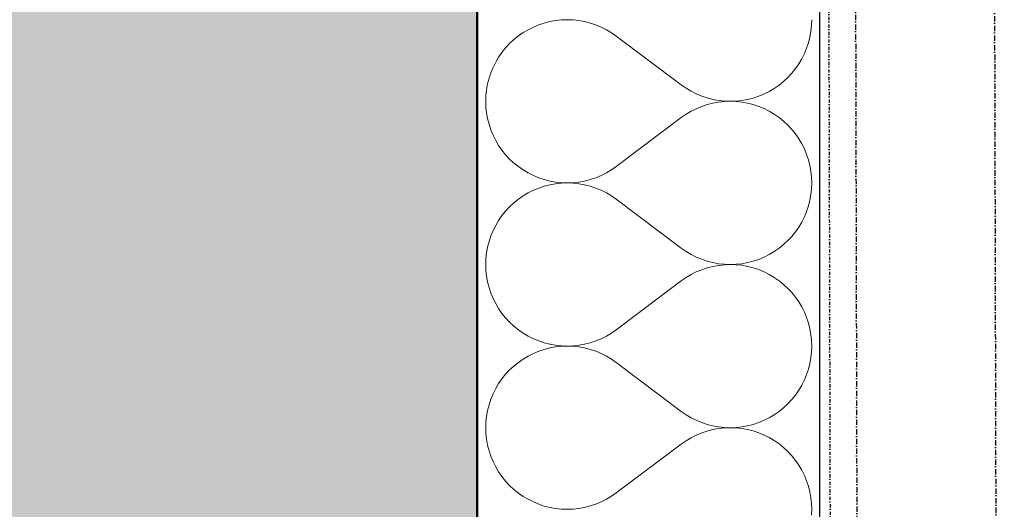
# Model space of a CAD drawing. Header units: millimetres. Extents: x -24674 to 2959, y -2716 to 20653.
# Tile 116 of 161: x -536 to -76, y 5943 to 6171. Entities that reach past the tile are written whole.
import ezdxf

# ---------------------------------------------------------------- set-up
doc = ezdxf.new("R2010")
doc.units = ezdxf.units.MM
doc.header["$MEASUREMENT"] = 0
for name, pattern in [('Wipeout_Contour', [1000, 0, -1000]), ('Čerchovaná M', [4.5, 2.5, -0.85, 0.3, -0.85]), ('Čerchovaná S', [3.5, 1.5, -0.85, 0.3, -0.85])]:
    doc.linetypes.add(name, pattern=pattern)
for name, color, linetype in [('9._POHLED ZÁPADNÍ_1_Nové_Konstrukce - krov', 7, 'Continuous'), ('9._POHLED ZÁPADNÍ_1_Nové_Konstrukce - nosné', 7, 'Continuous'), ('9._POHLED ZÁPADNÍ_1_Nové_Výplně - Povrchové', 7, 'Continuous'), ('9._POHLED ZÁPADNÍ_1_Nové_Výplně – Řezové', 7, 'Continuous'), ('9._POHLED ZÁPADNÍ_1_VÝTAH VAR 1', 7, 'Continuous')]:
    doc.layers.add(name, color=color, linetype=linetype)

# ---------------------------------------------------------------- blocks, each defined once
blk = doc.blocks.new('*X22', base_point=(-27719.5, -6043.99))
at = {"layer": '9._POHLED ZÁPADNÍ_1_Nové_Výplně – Řezové', "color": 21, "linetype": 'Continuous', "lineweight": 20, "true_color": 0xffaaaa}
for p, q in [((-256.93, 6163.81), (-226.46, 6140.95)), ((-256.93, 6102.86), (-226.46, 6125.71)), ((-256.93, 6087.62), (-226.46, 6064.76)), ((-256.93, 6026.67), (-226.46, 6049.52)), ((-256.93, 6011.43), (-226.46, 5988.57)), ((-256.93, 5950.48), (-226.46, 5973.33))]:
    blk.add_line(p, q, dxfattribs=at)
for centre, start, end in [((-279.79, 6133.33), 53.1301, 306.8699), ((-203.6, 6171.43), 233.1301, 0), ((-203.6, 6095.24), 0, 126.8699), ((-279.79, 6057.14), 53.1301, 306.8699), ((-203.6, 6095.24), 233.1301, 0), ((-203.6, 6019.05), 0, 126.8699), ((-279.79, 5980.95), 53.1301, 306.8699), ((-203.6, 6019.05), 233.1301, 0), ((-203.6, 5942.86), 0, 126.8699), ((-203.6, 5942.86), 233.1301, 0)]:
    blk.add_arc(centre, 38.1, start, end, dxfattribs=at)
blk = doc.blocks.new('*X23', base_point=(-27719.5, -6043.99))
at = {"layer": '9._POHLED ZÁPADNÍ_1_Nové_Výplně – Řezové', "color": 21, "linetype": 'Continuous', "lineweight": 20, "true_color": 0xffaaaa}
for p, q in [((-285.19, 6171.04), (-287.87, 6170.56)), ((-282.48, 6171.33), (-285.19, 6171.04)), ((-279.76, 6171.43), (-282.48, 6171.33)), ((-277.05, 6171.33), (-279.76, 6171.43)), ((-274.34, 6171.04), (-277.05, 6171.33)), ((-271.66, 6170.55), (-274.34, 6171.04)), ((-165.6, 6168.71), (-165.5, 6171.43)), ((-298.03, 6166.78), (-300.37, 6165.39)), ((-295.6, 6167.99), (-298.03, 6166.78)), ((-293.08, 6169.03), (-295.6, 6167.99)), ((-290.5, 6169.89), (-293.08, 6169.03)), ((-287.87, 6170.56), (-290.5, 6169.89)), ((-269.03, 6169.88), (-271.66, 6170.55)), ((-266.45, 6169.02), (-269.03, 6169.88)), ((-263.93, 6167.97), (-266.45, 6169.02)), ((-261.5, 6166.75), (-263.93, 6167.97)), ((-259.16, 6165.36), (-261.5, 6166.75)), ((-165.89, 6166), (-165.6, 6168.71)), ((-304.73, 6162.13), (-306.72, 6160.28)), ((-302.61, 6163.84), (-304.73, 6162.13)), ((-300.37, 6165.39), (-302.61, 6163.84)), ((-256.93, 6163.81), (-259.16, 6165.36)), ((-256.93, 6163.81), (-226.46, 6140.95)), ((-167.05, 6160.69), (-166.37, 6163.33)), ((-166.37, 6163.33), (-165.89, 6166)), ((-308.57, 6158.29), (-310.28, 6156.17)), ((-306.72, 6160.28), (-308.57, 6158.29)), ((-168.95, 6155.6), (-167.91, 6158.11)), ((-167.91, 6158.11), (-167.05, 6160.69)), ((-311.83, 6153.94), (-313.22, 6151.6)), ((-310.28, 6156.17), (-311.83, 6153.94)), ((-171.56, 6150.83), (-170.17, 6153.16)), ((-170.17, 6153.16), (-168.95, 6155.6)), ((-314.44, 6149.16), (-315.48, 6146.65)), ((-313.22, 6151.6), (-314.44, 6149.16)), ((-174.81, 6146.47), (-173.11, 6148.59)), ((-173.11, 6148.59), (-171.56, 6150.83)), ((-316.34, 6144.07), (-317.01, 6141.43)), ((-315.48, 6146.65), (-316.34, 6144.07)), ((-178.66, 6142.63), (-176.67, 6144.48)), ((-176.67, 6144.48), (-174.81, 6146.47)), ((-317.5, 6138.76), (-317.79, 6136.05)), ((-317.01, 6141.43), (-317.5, 6138.76)), ((-226.46, 6140.95), (-224.22, 6139.4)), ((-224.22, 6139.4), (-221.88, 6138.01)), ((-185.36, 6137.99), (-183.02, 6139.37)), ((-183.02, 6139.37), (-180.78, 6140.92)), ((-180.78, 6140.92), (-178.66, 6142.63)), ((-317.79, 6136.05), (-317.88, 6133.33)), ((-221.88, 6138.01), (-219.45, 6136.79)), ((-219.45, 6136.79), (-216.94, 6135.75)), ((-216.94, 6135.75), (-214.36, 6134.88)), ((-214.36, 6134.88), (-211.72, 6134.21)), ((-211.72, 6134.21), (-209.05, 6133.72)), ((-198.2, 6133.72), (-195.52, 6134.2)), ((-195.52, 6134.2), (-192.88, 6134.87)), ((-192.88, 6134.87), (-190.3, 6135.73)), ((-190.3, 6135.73), (-187.79, 6136.77)), ((-187.79, 6136.77), (-185.36, 6137.99)), ((-317.88, 6133.33), (-317.79, 6130.61)), ((-317.79, 6130.61), (-317.5, 6127.91)), ((-219.45, 6129.88), (-221.88, 6128.66)), ((-216.94, 6130.92), (-219.45, 6129.88)), ((-214.36, 6131.78), (-216.94, 6130.92)), ((-211.72, 6132.46), (-214.36, 6131.78)), ((-209.05, 6132.94), (-211.72, 6132.46)), ((-209.05, 6133.72), (-206.34, 6133.43)), ((-206.34, 6133.23), (-209.05, 6132.94)), ((-206.34, 6133.43), (-203.62, 6133.33)), ((-203.62, 6133.33), (-206.34, 6133.23)), ((-203.62, 6133.33), (-200.9, 6133.43)), ((-200.9, 6133.24), (-203.62, 6133.33)), ((-200.9, 6133.43), (-198.2, 6133.72)), ((-198.2, 6132.95), (-200.9, 6133.24)), ((-195.52, 6132.47), (-198.2, 6132.95)), ((-192.88, 6131.8), (-195.52, 6132.47)), ((-190.3, 6130.94), (-192.88, 6131.8)), ((-187.79, 6129.9), (-190.3, 6130.94)), ((-185.36, 6128.68), (-187.79, 6129.9)), ((-317.5, 6127.91), (-317.01, 6125.23)), ((-317.01, 6125.23), (-316.34, 6122.6)), ((-256.93, 6102.86), (-226.46, 6125.71)), ((-224.22, 6127.27), (-226.46, 6125.71)), ((-221.88, 6128.66), (-224.22, 6127.27)), ((-183.02, 6127.29), (-185.36, 6128.68)), ((-180.78, 6125.74), (-183.02, 6127.29)), ((-178.66, 6124.04), (-180.78, 6125.74)), ((-316.34, 6122.6), (-315.48, 6120.02)), ((-176.67, 6122.18), (-178.66, 6124.04)), ((-174.81, 6120.19), (-176.67, 6122.18)), ((-315.48, 6120.02), (-314.44, 6117.5)), ((-314.44, 6117.5), (-313.22, 6115.07)), ((-173.11, 6118.08), (-174.81, 6120.19)), ((-171.56, 6115.84), (-173.11, 6118.08)), ((-170.17, 6113.5), (-171.56, 6115.84)), ((-313.22, 6115.07), (-311.83, 6112.73)), ((-311.83, 6112.73), (-310.28, 6110.5)), ((-168.95, 6111.07), (-170.17, 6113.5)), ((-310.28, 6110.5), (-308.57, 6108.38)), ((-308.57, 6108.38), (-306.72, 6106.39)), ((-167.91, 6108.56), (-168.95, 6111.07)), ((-167.05, 6105.98), (-167.91, 6108.56)), ((-306.72, 6106.39), (-304.73, 6104.53)), ((-304.73, 6104.53), (-302.61, 6102.83)), ((-302.61, 6102.83), (-300.37, 6101.28)), ((-259.16, 6101.3), (-256.93, 6102.86)), ((-166.37, 6103.34), (-167.05, 6105.98)), ((-165.89, 6100.66), (-166.37, 6103.34)), ((-300.37, 6101.28), (-298.03, 6099.89)), ((-298.03, 6099.89), (-295.6, 6098.67)), ((-295.6, 6098.67), (-293.08, 6097.63)), ((-293.08, 6097.63), (-290.5, 6096.78)), ((-269.03, 6096.79), (-266.45, 6097.65)), ((-266.45, 6097.65), (-263.93, 6098.69)), ((-263.93, 6098.69), (-261.5, 6099.91)), ((-261.5, 6099.91), (-259.16, 6101.3)), ((-165.6, 6097.96), (-165.89, 6100.66)), ((-165.5, 6095.24), (-165.6, 6097.96)), ((-293.08, 6092.84), (-295.6, 6091.8)), ((-290.5, 6093.7), (-293.08, 6092.84)), ((-290.5, 6096.78), (-287.87, 6096.1)), ((-287.87, 6094.37), (-290.5, 6093.7)), ((-287.87, 6096.1), (-285.19, 6095.62)), ((-285.19, 6094.85), (-287.87, 6094.37)), ((-285.19, 6095.62), (-282.48, 6095.33)), ((-282.48, 6095.14), (-285.19, 6094.85)), ((-282.48, 6095.33), (-279.76, 6095.24)), ((-279.76, 6095.24), (-282.48, 6095.14)), ((-279.76, 6095.24), (-277.05, 6095.34)), ((-277.05, 6095.14), (-279.76, 6095.24)), ((-277.05, 6095.34), (-274.34, 6095.63)), ((-274.34, 6094.85), (-277.05, 6095.14)), ((-274.34, 6095.63), (-271.66, 6096.11)), ((-271.66, 6094.36), (-274.34, 6094.85)), ((-271.66, 6096.11), (-269.03, 6096.79)), ((-269.03, 6093.69), (-271.66, 6094.36)), ((-266.45, 6092.83), (-269.03, 6093.69)), ((-263.93, 6091.78), (-266.45, 6092.83)), ((-165.6, 6092.52), (-165.5, 6095.24)), ((-300.37, 6089.2), (-302.61, 6087.65)), ((-298.03, 6090.59), (-300.37, 6089.2)), ((-295.6, 6091.8), (-298.03, 6090.59)), ((-261.5, 6090.56), (-263.93, 6091.78)), ((-259.16, 6089.17), (-261.5, 6090.56)), ((-256.93, 6087.62), (-259.16, 6089.17)), ((-166.37, 6087.14), (-165.89, 6089.81)), ((-165.89, 6089.81), (-165.6, 6092.52)), ((-306.72, 6084.09), (-308.57, 6082.1)), ((-304.73, 6085.94), (-306.72, 6084.09)), ((-302.61, 6087.65), (-304.73, 6085.94)), ((-256.93, 6087.62), (-226.46, 6064.76)), ((-167.91, 6081.92), (-167.05, 6084.5)), ((-167.05, 6084.5), (-166.37, 6087.14)), ((-310.28, 6079.98), (-311.83, 6077.75)), ((-308.57, 6082.1), (-310.28, 6079.98)), ((-170.17, 6076.97), (-168.95, 6079.41)), ((-168.95, 6079.41), (-167.91, 6081.92)), ((-313.22, 6075.41), (-314.44, 6072.97)), ((-311.83, 6077.75), (-313.22, 6075.41)), ((-173.11, 6072.4), (-171.56, 6074.63)), ((-171.56, 6074.63), (-170.17, 6076.97)), ((-315.48, 6070.46), (-316.34, 6067.88)), ((-314.44, 6072.97), (-315.48, 6070.46)), ((-176.67, 6068.29), (-174.81, 6070.28)), ((-174.81, 6070.28), (-173.11, 6072.4)), ((-317.01, 6065.24), (-317.5, 6062.57)), ((-316.34, 6067.88), (-317.01, 6065.24)), ((-180.78, 6064.73), (-178.66, 6066.44)), ((-178.66, 6066.44), (-176.67, 6068.29)), ((-317.5, 6062.57), (-317.79, 6059.86)), ((-226.46, 6064.76), (-224.22, 6063.21)), ((-224.22, 6063.21), (-221.88, 6061.82)), ((-221.88, 6061.82), (-219.45, 6060.6)), ((-219.45, 6060.6), (-216.94, 6059.56)), ((-190.3, 6059.54), (-187.79, 6060.58)), ((-187.79, 6060.58), (-185.36, 6061.79)), ((-185.36, 6061.79), (-183.02, 6063.18)), ((-183.02, 6063.18), (-180.78, 6064.73)), ((-317.79, 6059.86), (-317.88, 6057.14)), ((-317.88, 6057.14), (-317.79, 6054.42)), ((-216.94, 6059.56), (-214.36, 6058.69)), ((-214.36, 6058.69), (-211.72, 6058.02)), ((-211.72, 6056.27), (-214.36, 6055.59)), ((-211.72, 6058.02), (-209.05, 6057.53)), ((-209.05, 6056.75), (-211.72, 6056.27)), ((-209.05, 6057.53), (-206.34, 6057.24)), ((-206.34, 6057.04), (-209.05, 6056.75)), ((-206.34, 6057.24), (-203.62, 6057.14)), ((-203.62, 6057.14), (-206.34, 6057.04)), ((-203.62, 6057.14), (-200.9, 6057.24)), ((-200.9, 6057.05), (-203.62, 6057.14)), ((-200.9, 6057.24), (-198.2, 6057.53)), ((-198.2, 6056.76), (-200.9, 6057.05)), ((-198.2, 6057.53), (-195.52, 6058.01)), ((-195.52, 6056.28), (-198.2, 6056.76)), ((-195.52, 6058.01), (-192.88, 6058.68)), ((-192.88, 6055.61), (-195.52, 6056.28)), ((-192.88, 6058.68), (-190.3, 6059.54)), ((-317.79, 6054.42), (-317.5, 6051.72)), ((-317.5, 6051.72), (-317.01, 6049.04)), ((-221.88, 6052.47), (-224.22, 6051.08)), ((-219.45, 6053.69), (-221.88, 6052.47)), ((-216.94, 6054.73), (-219.45, 6053.69)), ((-214.36, 6055.59), (-216.94, 6054.73)), ((-190.3, 6054.75), (-192.88, 6055.61)), ((-187.79, 6053.71), (-190.3, 6054.75)), ((-185.36, 6052.49), (-187.79, 6053.71)), ((-183.02, 6051.1), (-185.36, 6052.49)), ((-317.01, 6049.04), (-316.34, 6046.41)), ((-256.93, 6026.67), (-226.46, 6049.52)), ((-224.22, 6051.08), (-226.46, 6049.52)), ((-180.78, 6049.55), (-183.02, 6051.1)), ((-178.66, 6047.85), (-180.78, 6049.55)), ((-176.67, 6045.99), (-178.66, 6047.85)), ((-316.34, 6046.41), (-315.48, 6043.82)), ((-315.48, 6043.82), (-314.44, 6041.31)), ((-174.81, 6044), (-176.67, 6045.99)), ((-173.11, 6041.89), (-174.81, 6044)), ((-314.44, 6041.31), (-313.22, 6038.88)), ((-313.22, 6038.88), (-311.83, 6036.54)), ((-171.56, 6039.65), (-173.11, 6041.89)), ((-170.17, 6037.31), (-171.56, 6039.65)), ((-311.83, 6036.54), (-310.28, 6034.31)), ((-310.28, 6034.31), (-308.57, 6032.19)), ((-168.95, 6034.88), (-170.17, 6037.31)), ((-167.91, 6032.37), (-168.95, 6034.88)), ((-308.57, 6032.19), (-306.72, 6030.2)), ((-306.72, 6030.2), (-304.73, 6028.34)), ((-304.73, 6028.34), (-302.61, 6026.64)), ((-167.05, 6029.78), (-167.91, 6032.37)), ((-166.37, 6027.15), (-167.05, 6029.78)), ((-302.61, 6026.64), (-300.37, 6025.09)), ((-300.37, 6025.09), (-298.03, 6023.7)), ((-263.93, 6022.5), (-261.5, 6023.72)), ((-261.5, 6023.72), (-259.16, 6025.11)), ((-259.16, 6025.11), (-256.93, 6026.67)), ((-165.89, 6024.47), (-166.37, 6027.15)), ((-165.6, 6021.77), (-165.89, 6024.47)), ((-298.03, 6023.7), (-295.6, 6022.48)), ((-295.6, 6022.48), (-293.08, 6021.44)), ((-293.08, 6021.44), (-290.5, 6020.59)), ((-290.5, 6020.59), (-287.87, 6019.91)), ((-287.87, 6019.91), (-285.19, 6019.43)), ((-285.19, 6019.43), (-282.48, 6019.14)), ((-282.48, 6019.14), (-279.76, 6019.05)), ((-279.76, 6019.05), (-277.05, 6019.15)), ((-277.05, 6019.15), (-274.34, 6019.44)), ((-274.34, 6019.44), (-271.66, 6019.92)), ((-271.66, 6019.92), (-269.03, 6020.6)), ((-269.03, 6020.6), (-266.45, 6021.46)), ((-266.45, 6021.46), (-263.93, 6022.5)), ((-165.5, 6019.05), (-165.6, 6021.77)), ((-295.6, 6015.61), (-298.03, 6014.4)), ((-293.08, 6016.65), (-295.6, 6015.61)), ((-290.5, 6017.51), (-293.08, 6016.65)), ((-287.87, 6018.18), (-290.5, 6017.51)), ((-285.19, 6018.66), (-287.87, 6018.18)), ((-282.48, 6018.95), (-285.19, 6018.66)), ((-279.76, 6019.05), (-282.48, 6018.95)), ((-277.05, 6018.95), (-279.76, 6019.05)), ((-274.34, 6018.66), (-277.05, 6018.95)), ((-271.66, 6018.17), (-274.34, 6018.66)), ((-269.03, 6017.5), (-271.66, 6018.17)), ((-266.45, 6016.64), (-269.03, 6017.5)), ((-263.93, 6015.59), (-266.45, 6016.64)), ((-261.5, 6014.37), (-263.93, 6015.59)), ((-165.89, 6013.62), (-165.6, 6016.33)), ((-165.6, 6016.33), (-165.5, 6019.05)), ((-302.61, 6011.46), (-304.73, 6009.75)), ((-300.37, 6013.01), (-302.61, 6011.46)), ((-298.03, 6014.4), (-300.37, 6013.01)), ((-259.16, 6012.98), (-261.5, 6014.37)), ((-256.93, 6011.43), (-259.16, 6012.98)), ((-256.93, 6011.43), (-226.46, 5988.57)), ((-167.05, 6008.31), (-166.37, 6010.95)), ((-166.37, 6010.95), (-165.89, 6013.62)), ((-308.57, 6005.91), (-310.28, 6003.79)), ((-306.72, 6007.9), (-308.57, 6005.91)), ((-304.73, 6009.75), (-306.72, 6007.9)), ((-168.95, 6003.22), (-167.91, 6005.73)), ((-167.91, 6005.73), (-167.05, 6008.31)), ((-311.83, 6001.56), (-313.22, 5999.22)), ((-310.28, 6003.79), (-311.83, 6001.56)), ((-171.56, 5998.44), (-170.17, 6000.78)), ((-170.17, 6000.78), (-168.95, 6003.22)), ((-314.44, 5996.78), (-315.48, 5994.27)), ((-313.22, 5999.22), (-314.44, 5996.78)), ((-174.81, 5994.09), (-173.11, 5996.21)), ((-173.11, 5996.21), (-171.56, 5998.44)), ((-316.34, 5991.69), (-317.01, 5989.05)), ((-315.48, 5994.27), (-316.34, 5991.69)), ((-178.66, 5990.25), (-176.67, 5992.1)), ((-176.67, 5992.1), (-174.81, 5994.09)), ((-317.01, 5989.05), (-317.5, 5986.38)), ((-226.46, 5988.57), (-224.22, 5987.02)), ((-224.22, 5987.02), (-221.88, 5985.63)), ((-185.36, 5985.6), (-183.02, 5986.99)), ((-183.02, 5986.99), (-180.78, 5988.54)), ((-180.78, 5988.54), (-178.66, 5990.25)), ((-317.79, 5983.67), (-317.88, 5980.95)), ((-317.5, 5986.38), (-317.79, 5983.67)), ((-221.88, 5985.63), (-219.45, 5984.41)), ((-219.45, 5984.41), (-216.94, 5983.36)), ((-216.94, 5983.36), (-214.36, 5982.5)), ((-214.36, 5982.5), (-211.72, 5981.83)), ((-195.52, 5981.82), (-192.88, 5982.49)), ((-192.88, 5982.49), (-190.3, 5983.35)), ((-190.3, 5983.35), (-187.79, 5984.39)), ((-187.79, 5984.39), (-185.36, 5985.6)), ((-317.88, 5980.95), (-317.79, 5978.23)), ((-317.79, 5978.23), (-317.5, 5975.53)), ((-216.94, 5978.54), (-219.45, 5977.5)), ((-214.36, 5979.4), (-216.94, 5978.54)), ((-211.72, 5980.08), (-214.36, 5979.4)), ((-211.72, 5981.83), (-209.05, 5981.34)), ((-209.05, 5980.56), (-211.72, 5980.08)), ((-209.05, 5981.34), (-206.34, 5981.05)), ((-206.34, 5980.85), (-209.05, 5980.56)), ((-206.34, 5981.05), (-203.62, 5980.95)), ((-203.62, 5980.95), (-206.34, 5980.85)), ((-203.62, 5980.95), (-200.9, 5981.05)), ((-200.9, 5980.86), (-203.62, 5980.95)), ((-200.9, 5981.05), (-198.2, 5981.34)), ((-198.2, 5980.57), (-200.9, 5980.86)), ((-198.2, 5981.34), (-195.52, 5981.82)), ((-195.52, 5980.09), (-198.2, 5980.57)), ((-192.88, 5979.41), (-195.52, 5980.09)), ((-190.3, 5978.56), (-192.88, 5979.41)), ((-187.79, 5977.52), (-190.3, 5978.56)), ((-317.5, 5975.53), (-317.01, 5972.85)), ((-256.93, 5950.48), (-226.46, 5973.33)), ((-224.22, 5974.89), (-226.46, 5973.33)), ((-221.88, 5976.28), (-224.22, 5974.89)), ((-219.45, 5977.5), (-221.88, 5976.28)), ((-185.36, 5976.3), (-187.79, 5977.52)), ((-183.02, 5974.91), (-185.36, 5976.3)), ((-180.78, 5973.36), (-183.02, 5974.91)), ((-178.66, 5971.66), (-180.78, 5973.36)), ((-317.01, 5972.85), (-316.34, 5970.22)), ((-316.34, 5970.22), (-315.48, 5967.63)), ((-176.67, 5969.8), (-178.66, 5971.66)), ((-174.81, 5967.81), (-176.67, 5969.8)), ((-315.48, 5967.63), (-314.44, 5965.12)), ((-314.44, 5965.12), (-313.22, 5962.69)), ((-173.11, 5965.69), (-174.81, 5967.81)), ((-171.56, 5963.46), (-173.11, 5965.69)), ((-313.22, 5962.69), (-311.83, 5960.35)), ((-311.83, 5960.35), (-310.28, 5958.11)), ((-170.17, 5961.12), (-171.56, 5963.46)), ((-168.95, 5958.69), (-170.17, 5961.12)), ((-310.28, 5958.11), (-308.57, 5956)), ((-308.57, 5956), (-306.72, 5954.01)), ((-167.91, 5956.18), (-168.95, 5958.69)), ((-167.05, 5953.59), (-167.91, 5956.18)), ((-306.72, 5954.01), (-304.73, 5952.15)), ((-304.73, 5952.15), (-302.61, 5950.45)), ((-302.61, 5950.45), (-300.37, 5948.9)), ((-259.16, 5948.92), (-256.93, 5950.48)), ((-166.37, 5950.96), (-167.05, 5953.59)), ((-165.89, 5948.28), (-166.37, 5950.96)), ((-300.37, 5948.9), (-298.03, 5947.51)), ((-298.03, 5947.51), (-295.6, 5946.29)), ((-295.6, 5946.29), (-293.08, 5945.25)), ((-266.45, 5945.27), (-263.93, 5946.31)), ((-263.93, 5946.31), (-261.5, 5947.53)), ((-261.5, 5947.53), (-259.16, 5948.92)), ((-165.6, 5945.58), (-165.89, 5948.28)), ((-165.5, 5942.86), (-165.6, 5945.58)), ((-293.08, 5945.25), (-290.5, 5944.39)), ((-290.5, 5944.39), (-287.87, 5943.72)), ((-287.87, 5943.72), (-285.19, 5943.24)), ((-285.19, 5943.24), (-282.48, 5942.95)), ((-282.48, 5942.95), (-279.76, 5942.86)), ((-279.76, 5942.86), (-277.05, 5942.96)), ((-277.05, 5942.96), (-274.34, 5943.25)), ((-274.34, 5943.25), (-271.66, 5943.73)), ((-271.66, 5943.73), (-269.03, 5944.41)), ((-269.03, 5944.41), (-266.45, 5945.27)), ((-165.6, 5940.14), (-165.5, 5942.86))]:
    blk.add_line(p, q, dxfattribs=at)

msp = doc.modelspace()

# ---------------------------------------------------------------- linework, layer by layer
at = {"layer": '9._POHLED ZÁPADNÍ_1_Nové_Konstrukce - krov', "color": 1, "linetype": 'Čerchovaná M', "lineweight": 25}
for p, q in [((-82.8, 7329.61), (-75.51, 4256.99)), ((-147.24, 7114.22), (-140.46, 4256.84))]:
    msp.add_line(p, q, dxfattribs=at)

# ---------------------------------------------------------------- wipeouts: each hides what was drawn before it
at = {"color": 254, "linetype": 'Wipeout_Contour', "lineweight": 0, "ltscale": 36793.983046}
msp.add_wipeout([(-161.69, 351.47), (-161.69, 17956.84), (-321.69, 17969.56), (-321.69, 351.48)], dxfattribs=at).dxf.layer = '9._POHLED ZÁPADNÍ_1_Nové_Výplně - Povrchové'

# ---------------------------------------------------------------- next in the draw order: hatches: boundary and pattern name
at = {"layer": '9._POHLED ZÁPADNÍ_1_Nové_Výplně – Řezové', "linetype": 'Continuous', "lineweight": 0, "true_color": 0xf2b2b2}
msp.add_hatch(color=9, dxfattribs=at).paths.add_polyline_path([(-702.1, 7596.33), (-702.01, 4499.13), (-322.01, 4499.14), (-322.1, 7556.65)])

# ---------------------------------------------------------------- next in the draw order: linework, layer by layer
at = {"layer": '9._POHLED ZÁPADNÍ_1_Nové_Konstrukce - nosné', "color": 1, "linetype": 'Continuous', "lineweight": 25, "flags": 128}
for points in [[(-161.69, 351.47), (-161.69, 18117.35)], [(-161.69, 351.47), (-161.69, 18117.35)], [(-321.69, 17969.56), (-321.69, 351.48)], [(-321.69, 17969.56), (-321.69, 351.48)], [(-322.01, 4499.14), (-322.1, 7556.65)]]:
    msp.add_lwpolyline(points, dxfattribs=at)

# ---------------------------------------------------------------- next in the draw order: wipeouts: each hides what was drawn before it
at = {"color": 254, "linetype": 'Wipeout_Contour', "lineweight": 0, "ltscale": 44942.732142}
msp.add_wipeout([(-321.69, 17969.56), (-321.69, 4499.14), (-161.69, 4499.14), (-161.69, 17956.84)], dxfattribs=at).dxf.layer = '9._POHLED ZÁPADNÍ_1_Nové_Výplně – Řezové'

# ---------------------------------------------------------------- next in the draw order: block references
at = {"layer": '9._POHLED ZÁPADNÍ_1_VÝTAH VAR 1', "color": 9, "linetype": 'Continuous', "lineweight": 13}
msp.add_blockref('*X22', (-27719.5, -6043.99), dxfattribs=at)

# ---------------------------------------------------------------- next in the draw order: wipeouts: each hides what was drawn before it
at = {"color": 254, "linetype": 'Wipeout_Contour', "lineweight": 0, "ltscale": 25427.667381}
msp.add_wipeout([(-321.69, 4497.65), (-161.69, 4497.65), (-161.69, 8205.02), (-321.69, 8205.02)], dxfattribs=at).dxf.layer = '9._POHLED ZÁPADNÍ_1_Nové_Výplně – Řezové'

# ---------------------------------------------------------------- next in the draw order: linework, layer by layer
at = {"layer": '9._POHLED ZÁPADNÍ_1_Nové_Konstrukce - krov', "color": 1, "linetype": 'Čerchovaná S', "lineweight": 25}
msp.add_line((-161.61, 7898.21), (-152.96, 4256.81), dxfattribs=at)
at = {"layer": '9._POHLED ZÁPADNÍ_1_Nové_Konstrukce - nosné', "color": 1, "linetype": 'Continuous', "lineweight": 25, "flags": 128}
for points in [[(-321.69, 8205.02), (-321.69, 4497.65)], [(-161.69, 4497.65), (-161.69, 8205.02)]]:
    msp.add_lwpolyline(points, dxfattribs=at)

# ---------------------------------------------------------------- next in the draw order: block references
at = {"layer": '9._POHLED ZÁPADNÍ_1_VÝTAH VAR 1', "color": 9, "linetype": 'Continuous', "lineweight": 13}
msp.add_blockref('*X23', (-27719.5, -6043.99), dxfattribs=at)

doc.saveas('drawing.dxf')
